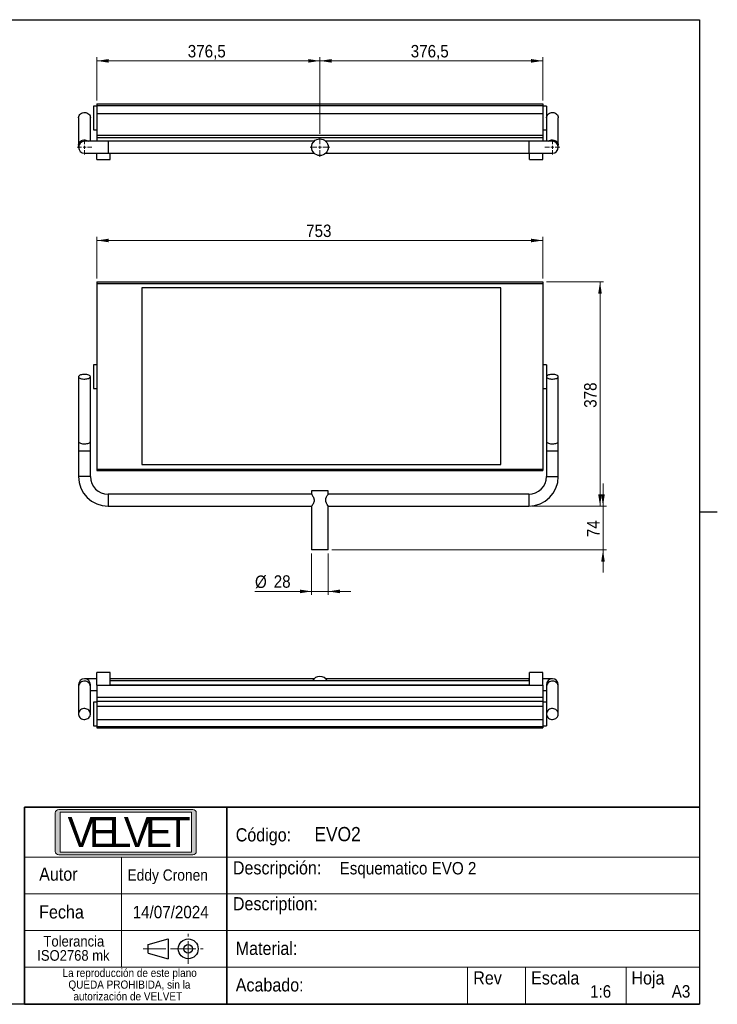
# Model space of a CAD drawing. Header units: millimetres. Extents: x 5 to 415, y 5 to 292.
# Tile 3 of 3: x 219 to 415, y 10 to 287. Entities that reach past the tile are written whole.
import ezdxf

# ---------------------------------------------------------------- set-up
doc = ezdxf.new("R2010")
doc.units = ezdxf.units.MM
doc.linetypes.add('SLD-Centrada-simple', pattern=[10.16, 6.35, -1.27, 1.27, -1.27])
doc.linetypes.add('SLD-Continua', pattern=[0])
doc.styles.add('SLDTEXTSTYLE0', font='GOTHIC.TTF', dxfattribs={"width": 0.913})
doc.styles.add('SLDTEXTSTYLE1', font='Bauhaus Hv BT')
doc.dimstyles.new('SLDDIMSTYLE0', dxfattribs={"dimtxt": 3.5, "dimasz": 3.302, "dimexe": 0, "dimexo": 0.0625, "dimgap": 0.875, "dimtad": 1, "dimlfac": 6, "dimrnd": 1e-09, "dimzin": 12, "dimdsep": 46, "dimtxsty": 'SLDTEXTSTYLE0', "dimsah": 1, "dimcen": 0.09, "dimadec": 0, "dimazin": 3, "dimtfac": 1, "dimtmove": 0, "dimatfit": 0, "dimfxl": 1, "dimfrac": 2, "dimtolj": 1, "dimtzin": 12, "dimarcsym": 0})
doc.dimstyles.new('SLDDIMSTYLE1', dxfattribs={"dimtxt": 3.5, "dimasz": 3.302, "dimexe": 0, "dimexo": 0.0625, "dimgap": 0.875, "dimtad": 1, "dimdec": 0, "dimlfac": 6, "dimrnd": 1e-09, "dimzin": 12, "dimdsep": 46, "dimtxsty": 'SLDTEXTSTYLE0', "dimsah": 1, "dimcen": 0.09, "dimadec": 0, "dimazin": 3, "dimtfac": 1, "dimtdec": 0, "dimtofl": 0, "dimtmove": 0, "dimatfit": 3, "dimfxl": 1, "dimfrac": 2, "dimtolj": 1, "dimtzin": 12, "dimarcsym": 0})
doc.dimstyles.new('SLDDIMSTYLE2', dxfattribs={"dimtxt": 3.5, "dimasz": 3.302, "dimexe": 0, "dimexo": 0.0625, "dimgap": 0.875, "dimtad": 1, "dimlfac": 6, "dimrnd": 1e-09, "dimzin": 12, "dimdsep": 46, "dimtxsty": 'SLDTEXTSTYLE0', "dimsah": 1, "dimcen": 0.09, "dimadec": 0, "dimazin": 3, "dimtfac": 1, "dimtofl": 0, "dimtmove": 0, "dimatfit": 3, "dimfxl": 1, "dimfrac": 2, "dimtolj": 1, "dimtzin": 12, "dimarcsym": 0})

# ---------------------------------------------------------------- blocks, each defined once
blk = doc.blocks.new('_D_3')
at = {"color": 7, "linetype": 'SLD-Continua', "lineweight": 0}
for p, q in [((240.41, 214.22), (240.41, 225.89)), ((240.41, 224.89), (365.91, 224.89)), ((365.91, 214.22), (365.91, 225.89))]:
    blk.add_line(p, q, dxfattribs=at)
at = {"color": 7, "linetype": 'SLD-Continua', "lineweight": 18}
for points in [[(240.41, 224.89), (243.72, 224.38), (243.72, 225.39)], [(365.91, 224.89), (362.61, 225.39), (362.61, 224.38)]]:
    blk.add_solid(points, dxfattribs=at)
at = {"color": 7, "linetype": 'SLD-Continua', "lineweight": 18, "insert": (299.28, 229.36), "char_height": 3.5, "attachment_point": 1, "style": 'SLDTEXTSTYLE0'}
blk.add_mtext('753', dxfattribs=at)
blk = doc.blocks.new('_D_4')
at = {"color": 7, "linetype": 'SLD-Continua', "lineweight": 0}
for p, q in [((382.83, 150.16), (382.83, 156.51)), ((362.91, 150.16), (383.83, 150.16)), ((382.83, 137.83), (382.83, 150.16)), ((306.5, 137.83), (383.83, 137.83)), ((382.83, 137.83), (382.83, 131.48))]:
    blk.add_line(p, q, dxfattribs=at)
at = {"color": 7, "linetype": 'SLD-Continua', "lineweight": 18}
for points in [[(382.83, 150.16), (383.33, 153.46), (382.32, 153.46)], [(382.83, 137.83), (382.32, 134.53), (383.33, 134.53)]]:
    blk.add_solid(points, dxfattribs=at)
at = {"color": 7, "linetype": 'SLD-Continua', "lineweight": 18, "insert": (378.35, 141.41), "char_height": 3.5, "attachment_point": 1, "rotation": 90, "style": 'SLDTEXTSTYLE0'}
blk.add_mtext('74', dxfattribs=at)
blk = doc.blocks.new('_D_5')
at = {"color": 7, "linetype": 'SLD-Continua', "lineweight": 0}
for p, q in [((300.83, 136.83), (300.83, 125.16)), ((305.5, 136.83), (305.5, 125.16)), ((300.83, 126.16), (284.88, 126.16)), ((300.83, 126.16), (305.5, 126.16)), ((305.5, 126.16), (311.85, 126.16))]:
    blk.add_line(p, q, dxfattribs=at)
at = {"color": 7, "linetype": 'SLD-Continua', "lineweight": 18}
for points in [[(300.83, 126.16), (297.53, 126.67), (297.53, 125.65)], [(305.5, 126.16), (308.8, 125.65), (308.8, 126.67)]]:
    blk.add_solid(points, dxfattribs=at)
at = {"color": 7, "linetype": 'SLD-Continua', "lineweight": 18, "char_height": 3.5, "attachment_point": 1, "style": 'SLDTEXTSTYLE0'}
for s, insert in [('%%c', (284.88, 130.63)), ('28', (290.16, 130.69))]:
    blk.add_mtext(s, dxfattribs=dict(at, insert=insert))
blk = doc.blocks.new('_D_6')
at = {"color": 7, "linetype": 'SLD-Continua', "lineweight": 0}
for p, q in [((366.91, 213.22), (382.99, 213.22)), ((381.99, 150.16), (381.99, 213.22)), ((362.91, 150.16), (382.99, 150.16))]:
    blk.add_line(p, q, dxfattribs=at)
at = {"color": 7, "linetype": 'SLD-Continua', "lineweight": 18}
for points in [[(381.99, 213.22), (381.48, 209.92), (382.5, 209.92)], [(381.99, 150.16), (382.5, 153.46), (381.48, 153.46)]]:
    blk.add_solid(points, dxfattribs=at)
at = {"color": 7, "linetype": 'SLD-Continua', "lineweight": 18, "insert": (377.52, 177.81), "char_height": 3.5, "attachment_point": 1, "rotation": 90, "style": 'SLDTEXTSTYLE0'}
blk.add_mtext('378', dxfattribs=at)
blk = doc.blocks.new('_D_7')
at = {"color": 7, "linetype": 'SLD-Continua', "lineweight": 0}
for p, q in [((240.41, 264.29), (240.41, 276.42)), ((240.41, 275.42), (303.16, 275.42)), ((303.16, 254.88), (303.16, 276.42))]:
    blk.add_line(p, q, dxfattribs=at)
at = {"color": 7, "linetype": 'SLD-Continua', "lineweight": 18}
for points in [[(240.41, 275.42), (243.72, 274.91), (243.72, 275.93)], [(303.16, 275.42), (299.86, 275.93), (299.86, 274.91)]]:
    blk.add_solid(points, dxfattribs=at)
at = {"color": 7, "linetype": 'SLD-Continua', "lineweight": 18, "insert": (265.97, 279.89), "char_height": 3.5, "attachment_point": 1, "style": 'SLDTEXTSTYLE0'}
blk.add_mtext('376,5', dxfattribs=at)
blk = doc.blocks.new('_D_8')
at = {"color": 7, "linetype": 'SLD-Continua', "lineweight": 0}
for p, q in [((303.16, 254.88), (303.16, 276.42)), ((365.91, 275.42), (303.16, 275.42)), ((365.91, 264.29), (365.91, 276.42))]:
    blk.add_line(p, q, dxfattribs=at)
at = {"color": 7, "linetype": 'SLD-Continua', "lineweight": 18}
for points in [[(303.16, 275.42), (306.47, 274.91), (306.47, 275.93)], [(365.91, 275.42), (362.61, 275.93), (362.61, 274.91)]]:
    blk.add_solid(points, dxfattribs=at)
at = {"color": 7, "linetype": 'SLD-Continua', "lineweight": 18, "insert": (328.72, 279.89), "char_height": 3.5, "attachment_point": 1, "style": 'SLDTEXTSTYLE0'}
blk.add_mtext('376,5', dxfattribs=at)
blk = doc.blocks.new('SW_CENTERMARKSYMBOL_2')
at = {"color": 0, "linetype": 'SLD-Continua', "lineweight": 18}
for p, q in [((-0.83, 0), (-2.08, 0)), ((0, 0), (-0.42, 0)), ((0, 0.83), (0, 2.08)), ((0, 0), (0, 0.42)), ((0, 0), (0, -0.42)), ((0, 0), (0.42, 0)), ((0.83, 0), (2.08, 0)), ((0, -0.83), (0, -2.08))]:
    blk.add_line(p, q, dxfattribs=at)
blk = doc.blocks.new('SW_CENTERMARKSYMBOL_3')
at = {"color": 0, "linetype": 'SLD-Continua', "lineweight": 18}
for p, q in [((-0.83, 0), (-2.75, 0)), ((0, 0), (-0.42, 0)), ((0, 0.83), (0, 2.75)), ((0, 0), (0, 0.42)), ((0, 0), (0, -0.42)), ((0, 0), (0.42, 0)), ((0.83, 0), (2.75, 0)), ((0, -0.83), (0, -2.75))]:
    blk.add_line(p, q, dxfattribs=at)
blk = doc.blocks.new('SW_CENTERMARKSYMBOL_4')
at = {"color": 0, "linetype": 'SLD-Continua', "lineweight": 18}
for p, q in [((-0.83, 0), (-2.08, 0)), ((0, 0), (-0.42, 0)), ((0, 0.83), (0, 2.08)), ((0, 0), (0, 0.42)), ((0, 0), (0, -0.42)), ((0, 0), (0.42, 0)), ((0.83, 0), (2.08, 0)), ((0, -0.83), (0, -2.08))]:
    blk.add_line(p, q, dxfattribs=at)

msp = doc.modelspace()

# ---------------------------------------------------------------- hatches: boundary and pattern name
at = {"linetype": 'Continuous'}
h = msp.add_hatch(color=7, dxfattribs=at)
edge = h.paths.add_edge_path(flags=0)
edge.add_arc((229.6914, 53.0297), 1, 180, 270, ccw=False)
edge.add_line((228.6914, 53.0297), (228.6914, 63.8287))
edge.add_arc((229.6914, 63.8287), 1, 90, 180, ccw=False)
edge.add_line((229.6914, 64.8287), (267.38, 64.8287))
edge.add_arc((267.38, 63.8287), 1, 0, 90, ccw=False)
edge.add_line((268.38, 63.8287), (268.38, 53.0297))
edge.add_arc((267.38, 53.0297), 1, 270, 360, ccw=False)
edge.add_line((267.38, 52.0297), (229.6914, 52.0297))
h.paths.add_polyline_path([(267.041, 52.798), (267.041, 64.0688), (230.0416, 64.0688), (230.0416, 52.798)], flags=0)

# ---------------------------------------------------------------- linework, layer by layer
at = {"color": 7, "linetype": 'SLD-Continua', "lineweight": 25}
for p, q in [((10, 287), (410, 287)), ((410, 287), (410, 10)), ((240.4132, 263.2928), (365.9132, 263.2928)), ((240.4132, 263.2928), (240.4132, 262.8761)), ((365.9132, 263.2928), (365.9132, 262.8761)), ((240.4132, 262.7095), (239.4132, 262.7095)), ((239.4132, 262.7095), (239.4132, 256.0428)), ((240.4132, 262.8761), (365.9132, 262.8761)), ((240.4132, 262.8761), (240.4132, 260.6385)), ((240.4132, 260.6385), (365.9132, 260.6385)), ((240.4132, 260.6385), (240.4132, 254.511)), ((365.9132, 262.8761), (365.9132, 260.6385)), ((366.9132, 262.7095), (365.9132, 262.7095)), ((365.9132, 260.6385), (365.9132, 254.511)), ((366.9132, 262.7095), (366.9132, 258.0762)), ((235.2466, 259.3761), (235.2466, 251.654)), ((238.5799, 252.7928), (238.5799, 259.3761)), ((366.9132, 258.0762), (366.9132, 252.7928)), ((370.2466, 251.654), (370.2466, 259.3761)), ((239.4132, 256.0428), (240.4132, 256.0428)), ((365.9132, 256.0428), (366.9132, 256.0428)), ((243.5799, 252.7928), (236.9132, 252.7928)), ((240.4132, 254.511), (365.9132, 254.511)), ((240.4132, 254.511), (240.4132, 253.8897)), ((240.4132, 253.8897), (365.9132, 253.8897)), ((240.4132, 253.8897), (240.4132, 252.7928)), ((301.518, 252.7928), (243.5799, 252.7928)), ((243.5799, 252.7928), (243.5799, 249.4595)), ((361.9132, 252.7928), (304.8011, 252.7928)), ((368.5799, 252.7928), (361.9132, 252.7928)), ((361.9132, 252.7928), (361.9132, 249.4595)), ((365.9132, 254.511), (365.9132, 253.8897)), ((365.9132, 253.8897), (365.9132, 252.7928)), ((235.2466, 251.654), (235.2466, 251.1261)), ((236.9132, 249.4595), (243.5799, 249.4595)), ((240.4132, 247.7095), (240.4132, 249.4595)), ((243.5799, 249.4595), (301.5254, 249.4595)), ((244.1632, 247.7095), (244.1632, 249.4595)), ((304.8085, 249.4595), (361.9132, 249.4595)), ((361.9132, 249.4595), (368.5799, 249.4595)), ((362.1632, 247.7095), (362.1632, 249.4595)), ((365.9132, 247.7095), (365.9132, 249.4595)), ((370.2466, 251.1261), (370.2466, 251.654)), ((240.4132, 247.7095), (244.1632, 247.7095)), ((362.1632, 247.7095), (365.9132, 247.7095)), ((240.4132, 213.2184), (365.9132, 213.2184)), ((240.4132, 213.2184), (240.4132, 212.8017)), ((240.4132, 212.8017), (240.4132, 160.5775)), ((240.4132, 212.8017), (365.9132, 212.8017)), ((354.0799, 211.5517), (253.0799, 211.5517)), ((253.0799, 211.5517), (253.0799, 161.8275)), ((354.0799, 161.8275), (354.0799, 211.5517)), ((365.9132, 213.2184), (365.9132, 212.8017)), ((365.9132, 212.8017), (365.9132, 160.5775)), ((240.4132, 189.885), (239.4132, 189.885)), ((239.4132, 189.885), (239.4132, 183.2184)), ((366.9132, 189.885), (365.9132, 189.885)), ((366.9132, 189.885), (366.9132, 183.2184)), ((235.2466, 186.5517), (235.2466, 168.3183)), ((238.5799, 168.3183), (238.5799, 186.5517)), ((370.2466, 168.3183), (370.2466, 186.5517)), ((239.4132, 183.2184), (240.4132, 183.2184)), ((365.9132, 183.2184), (366.9132, 183.2184)), ((366.9132, 183.2184), (366.9132, 168.3183)), ((235.2466, 168.3183), (235.2466, 165.7184)), ((238.5799, 165.7184), (238.5799, 168.3183)), ((366.9132, 168.3183), (366.9132, 165.7184)), ((370.2466, 165.7184), (370.2466, 168.3183)), ((235.2466, 165.7184), (235.2466, 158.4942)), ((235.2466, 165.7184), (238.5799, 165.7184)), ((238.5799, 158.4942), (238.5799, 165.7184)), ((366.9132, 165.7184), (366.9132, 158.4942)), ((366.9132, 165.7184), (370.2466, 165.7184)), ((370.2466, 158.4942), (370.2466, 165.7184)), ((253.0799, 161.8275), (354.0799, 161.8275)), ((238.5799, 158.4942), (235.2466, 158.4942)), ((240.4132, 160.5775), (365.9132, 160.5775)), ((240.4132, 160.5775), (240.4132, 160.1609)), ((240.4132, 160.1609), (365.9132, 160.1609)), ((365.9132, 160.5775), (365.9132, 160.1609)), ((366.9132, 158.4942), (370.2466, 158.4942)), ((300.8299, 153.4942), (243.5799, 153.4942)), ((243.5799, 153.4942), (243.5799, 150.1609)), ((300.8299, 154.4942), (300.8299, 153.4942)), ((305.4966, 154.4942), (300.8299, 154.4942)), ((305.4966, 153.4942), (305.4966, 154.4942)), ((361.9132, 153.4942), (305.4966, 153.4942)), ((361.9132, 153.4942), (361.9132, 150.1609)), ((243.5799, 150.1609), (300.8413, 150.1609)), ((300.8299, 150.1768), (300.8299, 137.8275)), ((305.4852, 150.1609), (361.9132, 150.1609)), ((305.4966, 137.8275), (305.4966, 150.1768)), ((415.001, 148.5), (409.999, 148.5)), ((305.4966, 137.8275), (300.8299, 137.8275)), ((244.1632, 103.3301), (240.4132, 103.3301)), ((240.4132, 99.7595), (240.4132, 103.3301)), ((244.1632, 99.7595), (244.1632, 103.3301)), ((365.9132, 103.3301), (362.1632, 103.3301)), ((362.1632, 99.7595), (362.1632, 103.3301)), ((365.9132, 99.7595), (365.9132, 103.3301)), ((235.2466, 99.9135), (235.2466, 99.3856)), ((240.4132, 101.5801), (236.9132, 101.5801)), ((238.5799, 99.3856), (238.5799, 99.9135)), ((240.4132, 99.7595), (244.1632, 99.7595)), ((240.4132, 99.7595), (240.4132, 96.391)), ((301.5254, 101.5801), (244.1632, 101.5801)), ((362.1632, 100.9637), (244.1632, 100.9637)), ((362.1632, 99.7901), (244.1632, 99.7901)), ((244.1632, 99.7595), (362.1632, 99.7595)), ((361.9132, 101.5801), (304.8085, 101.5801)), ((362.1632, 101.5801), (361.9132, 101.5801)), ((361.9132, 101.5801), (361.9132, 100.9637)), ((362.1632, 99.7595), (365.9132, 99.7595)), ((368.5799, 101.5801), (365.9132, 101.5801)), ((365.9132, 99.7595), (365.9132, 96.391)), ((366.9132, 99.9135), (366.9132, 99.3856)), ((370.2466, 99.3856), (370.2466, 99.9135)), ((235.2466, 99.3856), (235.2466, 91.6635)), ((238.5799, 91.6635), (238.5799, 99.3856)), ((238.5799, 98.2468), (240.4132, 98.2468)), ((365.9132, 98.2468), (366.9132, 98.2468)), ((366.9132, 99.3856), (366.9132, 94.9968)), ((370.2466, 91.6635), (370.2466, 99.3856)), ((240.4132, 94.9968), (239.4132, 94.9968)), ((239.4132, 94.9968), (239.4132, 88.3301)), ((240.4132, 96.391), (365.9132, 96.391)), ((240.4132, 96.391), (240.4132, 95.3071)), ((240.4132, 95.3071), (365.9132, 95.3071)), ((240.4132, 95.3071), (240.4132, 93.8944)), ((365.9132, 96.391), (365.9132, 95.3071)), ((365.9132, 95.3071), (365.9132, 93.8944)), ((366.9132, 94.9968), (365.9132, 94.9968)), ((366.9132, 94.9968), (366.9132, 88.3301)), ((240.4132, 93.8944), (365.9132, 93.8944)), ((240.4132, 93.8944), (240.4132, 90.0801)), ((365.9132, 93.8944), (365.9132, 90.0801)), ((240.4132, 90.0801), (365.9132, 90.0801)), ((240.4132, 90.0801), (240.4132, 88.1635)), ((365.9132, 90.0801), (365.9132, 88.1635)), ((239.4132, 88.3301), (240.4132, 88.3301)), ((240.4132, 88.1635), (365.9132, 88.1635)), ((240.4132, 88.1635), (240.4132, 87.7468)), ((240.4132, 87.7468), (365.9132, 87.7468)), ((365.9132, 88.3301), (366.9132, 88.3301)), ((365.9132, 88.1635), (365.9132, 87.7468)), ((254.8244, 26.7881), (260.4387, 28.3922)), ((260.4387, 28.3922), (260.4386, 22.8087)), ((254.8244, 24.4128), (254.8244, 26.7881)), ((254.8244, 24.4128), (260.4386, 22.8087)), ((410, 10), (10, 10))]:
    msp.add_line(p, q, dxfattribs=at)
at = {"color": 7, "linetype": 'SLD-Continua', "lineweight": 35}
for p, q in [((220, 65.4299), (410, 65.4299)), ((220, 65.4299), (220, 10.0998)), ((277.0106, 65.4299), (277.0106, 10.0998)), ((410, 10), (220, 10))]:
    msp.add_line(p, q, dxfattribs=at)
at = {"color": 7, "linetype": 'SLD-Continua', "lineweight": 18}
for p, q in [((228.6914, 63.8287), (228.6914, 53.0297)), ((229.6914, 64.8287), (267.38, 64.8287)), ((230.0416, 64.0688), (267.041, 64.0688)), ((230.0416, 64.0688), (230.0416, 52.798)), ((267.041, 64.0688), (267.041, 52.798)), ((268.38, 63.8287), (268.38, 53.0297)), ((230.0416, 52.798), (267.041, 52.798)), ((220, 51.4299), (410, 51.4299)), ((229.6914, 52.0297), (267.38, 52.0297)), ((247.3192, 51.4299), (247.3192, 20.4374)), ((220, 41.0974), (280.9161, 41.0974)), ((280.9161, 41.0974), (409.7372, 41.0974)), ((220, 30.7674), (277.0106, 30.7674)), ((277.0106, 30.7674), (410, 30.7674)), ((220, 20.4374), (410, 20.4374)), ((344.6842, 20.4374), (344.6842, 10)), ((361.0293, 20.4374), (361.0293, 10.0998)), ((389.3883, 20.4374), (389.3883, 10.0998))]:
    msp.add_line(p, q, dxfattribs=at)
at = {"color": 7, "linetype": 'SLD-Centrada-simple', "lineweight": 18}
for p, q in [((266.103, 21.4128), (266.103, 29.7881)), ((253.4593, 25.6004), (261.8346, 25.6004)), ((261.9153, 25.6004), (270.2906, 25.6004))]:
    msp.add_line(p, q, dxfattribs=at)
at = {"color": 7, "linetype": 'SLD-Continua', "lineweight": 25, "flags": 128}
for points in [[(235.2466, 259.3761), (235.2541, 259.522), (235.3141, 259.8085), (235.4318, 260.0794), (235.6031, 260.3248), (235.8218, 260.536), (236.0799, 260.7052), (236.3681, 260.8264), (236.676, 260.8952), (236.9925, 260.9091), (237.3062, 260.8676), (237.6056, 260.7721), (237.88, 260.6263), (238.1195, 260.4352), (238.3153, 260.2058), (238.4605, 259.9465), (238.5498, 259.6666), (238.5799, 259.3761)], [(366.9132, 259.3761), (366.9208, 259.522), (366.9807, 259.8085), (367.0985, 260.0794), (367.2698, 260.3248), (367.4885, 260.536), (367.7466, 260.7052), (368.0348, 260.8264), (368.3427, 260.8952), (368.6592, 260.9091), (368.9728, 260.8676), (369.2723, 260.7721), (369.5467, 260.6263), (369.7861, 260.4352), (369.982, 260.2058), (370.1272, 259.9465), (370.2165, 259.6666), (370.2466, 259.3761)], [(235.2466, 251.654), (235.2541, 251.7999), (235.3141, 252.0863), (235.4318, 252.3572), (235.6031, 252.6027), (235.8218, 252.8138), (236.0799, 252.9831), (236.3681, 253.1043), (236.676, 253.1731), (236.9925, 253.1869), (237.3062, 253.1454), (237.6056, 253.05), (237.88, 252.9041), (238.0305, 252.7928)], [(367.4626, 252.7928), (367.4885, 252.8138), (367.7466, 252.9831), (368.0348, 253.1043), (368.3427, 253.1731), (368.6592, 253.1869), (368.9728, 253.1454), (369.2723, 253.05), (369.5467, 252.9041), (369.7861, 252.713), (369.982, 252.4837), (370.1272, 252.2244), (370.2165, 251.9444), (370.2466, 251.654)], [(238.5799, 186.5517), (238.5498, 186.6747), (238.4605, 186.7933), (238.3153, 186.9031), (238.1195, 187.0002), (237.88, 187.0812), (237.6056, 187.1429), (237.3062, 187.1834), (236.9925, 187.2009), (236.676, 187.1951), (236.3681, 187.1659), (236.0799, 187.1146), (235.8218, 187.0429), (235.6031, 186.9535), (235.4318, 186.8495), (235.3141, 186.7348), (235.2541, 186.6135), (235.2541, 186.4899), (235.3141, 186.3686), (235.4318, 186.2539), (235.6031, 186.1499), (235.8218, 186.0605), (236.0799, 185.9888), (236.3681, 185.9375), (236.676, 185.9084), (236.9925, 185.9025), (237.3062, 185.9201), (237.6056, 185.9605), (237.88, 186.0223), (238.1195, 186.1032), (238.3153, 186.2003), (238.4605, 186.3101), (238.5498, 186.4287), (238.5799, 186.5517)], [(370.2466, 186.5517), (370.2165, 186.6747), (370.1272, 186.7933), (369.982, 186.9031), (369.7861, 187.0002), (369.5467, 187.0812), (369.2723, 187.1429), (368.9728, 187.1834), (368.6592, 187.2009), (368.3427, 187.1951), (368.0348, 187.1659), (367.7466, 187.1146), (367.4885, 187.0429), (367.2698, 186.9535), (367.0985, 186.8495), (366.9807, 186.7348), (366.9208, 186.6135), (366.9208, 186.4899), (366.9807, 186.3686), (367.0985, 186.2539), (367.2698, 186.1499), (367.4885, 186.0605), (367.7466, 185.9888), (368.0348, 185.9375), (368.3427, 185.9084), (368.6592, 185.9025), (368.9728, 185.9201), (369.2723, 185.9605), (369.5467, 186.0223), (369.7861, 186.1032), (369.982, 186.2003), (370.1272, 186.3101), (370.2165, 186.4287), (370.2466, 186.5517)], [(235.2466, 168.3183), (235.2541, 168.2565), (235.3141, 168.1351), (235.4318, 168.0204), (235.6031, 167.9165), (235.8218, 167.827), (236.0799, 167.7554), (236.3681, 167.704), (236.676, 167.6749), (236.9925, 167.669), (237.3062, 167.6866), (237.6056, 167.727), (237.88, 167.7888), (238.1195, 167.8697), (238.3153, 167.9669), (238.4605, 168.0767), (238.5498, 168.1953), (238.5799, 168.3183)], [(366.9132, 168.3183), (366.9208, 168.2565), (366.9807, 168.1351), (367.0985, 168.0204), (367.2698, 167.9165), (367.4885, 167.827), (367.7466, 167.7554), (368.0348, 167.704), (368.3427, 167.6749), (368.6592, 167.669), (368.9728, 167.6866), (369.2723, 167.727), (369.5467, 167.7888), (369.7861, 167.8697), (369.982, 167.9669), (370.1272, 168.0767), (370.2165, 168.1953), (370.2466, 168.3183)], [(305.4852, 150.1768), (305.4761, 150.1896), (305.3784, 150.3308), (305.2088, 150.5956), (304.9828, 151.0249), (304.8347, 151.471), (304.7969, 151.8727), (304.855, 152.2696), (305.0329, 152.7381), (305.247, 153.1219), (305.3558, 153.2906), (305.4421, 153.4171), (305.4966, 153.4942), (305.4966, 153.4942)], [(238.5799, 99.3856), (238.5498, 99.6761), (238.4605, 99.956), (238.3153, 100.2153), (238.1195, 100.4447), (237.88, 100.6357), (237.6056, 100.7816), (237.3062, 100.8771), (236.9925, 100.9186), (236.676, 100.9047), (236.3681, 100.8359), (236.0799, 100.7147), (235.8218, 100.5455), (235.6031, 100.3343), (235.4318, 100.0889), (235.3141, 99.818), (235.2541, 99.5315), (235.2466, 99.3856)], [(370.2466, 99.3856), (370.2165, 99.6761), (370.1272, 99.956), (369.982, 100.2153), (369.7861, 100.4447), (369.5467, 100.6357), (369.2723, 100.7816), (368.9728, 100.8771), (368.6592, 100.9186), (368.3427, 100.9047), (368.0348, 100.8359), (367.7466, 100.7147), (367.4885, 100.5455), (367.2698, 100.3343), (367.0985, 100.0889), (366.9807, 99.818), (366.9208, 99.5315), (366.9132, 99.3856)], [(238.5799, 91.6635), (238.5498, 91.9539), (238.4605, 92.2339), (238.3153, 92.4932), (238.1195, 92.7225), (237.88, 92.9136), (237.6056, 93.0595), (237.3062, 93.1549), (236.9925, 93.1964), (236.676, 93.1825), (236.3681, 93.1138), (236.0799, 92.9926), (235.8218, 92.8233), (235.6031, 92.6122), (235.4318, 92.3667), (235.3141, 92.0958), (235.2541, 91.8093), (235.2541, 91.5176), (235.3141, 91.2311), (235.4318, 90.9602), (235.6031, 90.7148), (235.8218, 90.5036), (236.0799, 90.3344), (236.3681, 90.2132), (236.676, 90.1444), (236.9925, 90.1305), (237.3062, 90.172), (237.6056, 90.2674), (237.88, 90.4133), (238.1195, 90.6044), (238.3153, 90.8337), (238.4605, 91.0931), (238.5498, 91.373), (238.5799, 91.6635)], [(370.2466, 91.6635), (370.2165, 91.9539), (370.1272, 92.2339), (369.982, 92.4932), (369.7861, 92.7225), (369.5467, 92.9136), (369.2723, 93.0595), (368.9728, 93.1549), (368.6592, 93.1964), (368.3427, 93.1825), (368.0348, 93.1138), (367.7466, 92.9926), (367.4885, 92.8233), (367.2698, 92.6122), (367.0985, 92.3667), (366.9807, 92.0958), (366.9208, 91.8093), (366.9208, 91.5176), (366.9807, 91.2311), (367.0985, 90.9602), (367.2698, 90.7148), (367.4885, 90.5036), (367.7466, 90.3344), (368.0348, 90.2132), (368.3427, 90.1444), (368.6592, 90.1305), (368.9728, 90.172), (369.2723, 90.2674), (369.5467, 90.4133), (369.7861, 90.6044), (369.982, 90.8337), (370.1272, 91.0931), (370.2165, 91.373), (370.2466, 91.6635)]]:
    msp.add_lwpolyline(points, dxfattribs=at)
at = {"color": 7, "linetype": 'SLD-Continua', "lineweight": 25}
for centre, radius in [((303.1632, 251.1261), 2.3333), ((266.103, 25.6004), 2.7918), ((266.103, 25.6004), 1.1965)]:
    msp.add_circle(centre, radius, dxfattribs=at)
for centre, radius, start, end in [((236.9132, 251.1261), 1.6667, 90, 270), ((368.5799, 251.1261), 1.6667, 270, 90), ((243.5799, 158.4942), 8.3333, 180, 270), ((243.5799, 158.4942), 5, 180, 270), ((361.9132, 158.4942), 5, 270, 0), ((361.9132, 158.4942), 8.3333, 270, 0), ((236.9132, 99.9135), 1.6667, 0, 180), ((303.1632, 99.9135), 2.3333, 90, 153.249849), ((303.1632, 99.9135), 2.3333, 26.750151, 90), ((368.5799, 99.9135), 1.6667, 90, 180), ((368.5799, 99.9135), 1.6667, 0, 90)]:
    msp.add_arc(centre, radius, start, end, dxfattribs=at)
at = {"color": 7, "linetype": 'SLD-Continua', "lineweight": 18}
for centre, start, end in [((229.6914, 63.8287), 90, 180), ((267.38, 63.8287), 0, 90), ((229.6914, 53.0297), 180, 270), ((267.38, 53.0297), 270, 0)]:
    msp.add_arc(centre, 1, start, end, dxfattribs=at)
at = {"color": 7, "linetype": 'SLD-Continua', "lineweight": 25}
msp.add_open_spline([(300.8299, 153.4942), (300.8404, 153.4797), (300.8612, 153.4508), (301.0133, 153.2307), (301.1852, 152.9536), (301.3367, 152.6563), (301.4582, 152.3519), (301.5438, 151.9685), (301.5201, 151.5095), (301.3637, 151.031), (301.1667, 150.6707), (301.0092, 150.4209), (300.8987, 150.2573), (300.8266, 150.1562), (300.8382, 150.1725), (300.8413, 150.1768)], degree=3, knots=[0, 0, 0, 0, 0.0905198, 0.18070676, 0.27910237, 0.33663343, 0.39588147, 0.4747546, 0.55401395, 0.64362296, 0.76118007, 0.81970358, 0.88022457, 0.96840223, 1, 1, 1, 1], dxfattribs=at)

# ---------------------------------------------------------------- block references
at = {"color": 7, "linetype": 'Continuous', "lineweight": 0}
for name, p in [('SW_CENTERMARKSYMBOL_4', (236.9132, 251.1261)), ('SW_CENTERMARKSYMBOL_3', (303.1632, 251.1261)), ('SW_CENTERMARKSYMBOL_2', (368.5799, 251.1261))]:
    msp.add_blockref(name, p, dxfattribs=at)

# ---------------------------------------------------------------- texts
for s, insert, char_height, attachment_point, style in [('V', (232.1583, 62.6895), 8.4667, 1, 'SLDTEXTSTYLE1'), ('E', (238.1799, 62.6895), 8.4667, 1, 'SLDTEXTSTYLE1'), ('L', (243.7516, 62.6895), 8.4667, 1, 'SLDTEXTSTYLE1'), ('V', (247.9607, 62.693), 8.4667, 1, 'SLDTEXTSTYLE1'), ('E', (253.9748, 62.693), 8.4667, 1, 'SLDTEXTSTYLE1'), ('T', (259.815, 62.693), 8.4667, 1, 'SLDTEXTSTYLE1'), ('Código:', (279.4678, 59.5274), 3.70417, 1, 'SLDTEXTSTYLE0'), ('EVO2', (301.6147, 59.8848), 4, 1, 'SLDTEXTSTYLE0'), ('Descripción:', (278.67, 50.2506), 3.704167, 1, 'SLDTEXTSTYLE0'), ('Esquematico EVO 2', (308.7173, 50.0351), 3.5, 1, 'SLDTEXTSTYLE0'), ('Autor', (224.1534, 48.4778), 3.70417, 1, 'SLDTEXTSTYLE0'), ('Eddy Cronen', (249.0143, 47.9577), 3.175, 1, 'SLDTEXTSTYLE0'), ('Description:', (278.67, 40.1547), 3.704167, 1, 'SLDTEXTSTYLE0'), ('Fecha', (224.1534, 37.8459), 3.70417, 1, 'SLDTEXTSTYLE0'), ('14/07/2024', (261.1624, 37.6966), 3.5, 2, 'SLDTEXTSTYLE0'), ('Tolerancia', (233.9157, 29.2523), 3, 2, 'SLDTEXTSTYLE0'), ('Material:', (279.4678, 27.5987), 3.70417, 1, 'SLDTEXTSTYLE0'), ('ISO2768 mk', (233.7941, 25.2523), 3, 2, 'SLDTEXTSTYLE0'), ('La reproducción de este plano ', (249.6166, 19.9945), 2.3, 2, 'SLDTEXTSTYLE0'), ('Escala', (362.5991, 19.2778), 3.70417, 1, 'SLDTEXTSTYLE0'), ('Hoja', (390.8273, 19.2778), 3.70417, 1, 'SLDTEXTSTYLE0'), ('QUEDA PROHIBIDA, sin la ', (249.5489, 16.6945), 2.3, 2, 'SLDTEXTSTYLE0'), ('Acabado:', (279.4678, 17.3098), 3.70417, 1, 'SLDTEXTSTYLE0'), ('Rev', (346.3154, 19.2778), 3.70417, 1, 'SLDTEXTSTYLE0'), ('1:6', (379.1878, 15.3745), 3.5, 1, 'SLDTEXTSTYLE0'), ('A3', (402.1782, 15.392), 3.5, 1, 'SLDTEXTSTYLE0'), ('autorización de VELVET', (249.0839, 13.3945), 2.3, 2, 'SLDTEXTSTYLE0')]:
    msp.add_mtext(s, dxfattribs=dict(at, insert=insert, char_height=char_height, attachment_point=attachment_point, style=style))

# ---------------------------------------------------------------- dimensions: what is measured, and where the dimension line sits
at = {"color": 7, "linetype": 'SLD-Continua', "lineweight": 18}
for base, p1, p2, picture, middle in [((303.1632, 275.4172), (240.4132, 263.2928), (303.1632, 253.8761), '_D_7', (271.7882, 275.4172)), ((303.1632, 275.4172), (365.9132, 263.2928), (303.1632, 253.8761), '_D_8', (334.5382, 275.4172)), ((365.9132, 224.885), (240.4132, 213.2184), (365.9132, 213.2184), '_D_3', (303.1632, 224.885))]:
    dim = msp.add_linear_dim(base=base, p1=p1, p2=p2, dimstyle='SLDDIMSTYLE2', dxfattribs=at)
    dim.commit()
    dim.dimension.update_dxf_attribs({"geometry": picture, "text_midpoint": middle, "dimtype": 160})
for base, p1, p2, dimstyle, picture, middle in [((381.9919, 213.2184), (361.9132, 150.1609), (365.9132, 213.2184), 'SLDDIMSTYLE1', '_D_6', (381.9919, 181.6896)), ((382.8252, 150.1609), (305.4966, 137.8275), (361.9132, 150.1609), 'SLDDIMSTYLE0', '_D_4', (382.8252, 143.9942))]:
    dim = msp.add_linear_dim(base=base, p1=p1, p2=p2, angle=90, dimstyle=dimstyle, dxfattribs=at)
    dim.commit()
    dim.dimension.update_dxf_attribs({"geometry": picture, "text_midpoint": middle, "dimtype": 160})
dim = msp.add_linear_dim(base=(305.4966, 126.1609), p1=(300.8299, 137.8275), p2=(305.4966, 137.8275), text='%%c<>', dimstyle='SLDDIMSTYLE0', dxfattribs=at)
dim.commit()
dim.dimension.update_dxf_attribs({"geometry": '_D_5', "text_midpoint": (290.1062, 126.1609), "dimtype": 160})

doc.saveas('drawing.dxf')
